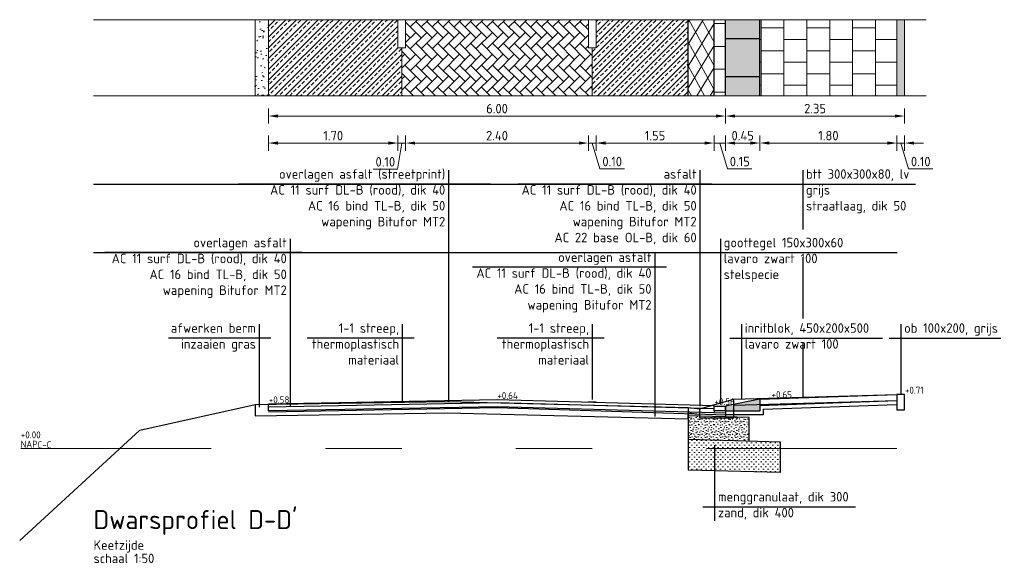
# Model space of a CAD drawing. Header units: metres. Extents: x 132493 to 134960, y 502695 to 503907.
# Tile 109 of 144: x 134066 to 134079, y 503027 to 503034. Entities that reach past the tile are written whole.
import ezdxf
from ezdxf.enums import TextEntityAlignment as Align

# ---------------------------------------------------------------- set-up
doc = ezdxf.new("R2010")
doc.units = ezdxf.units.M
doc.linetypes.add('AL-NAP_LIJN', pattern=[15.25, 12, -1.5, 0.25, -1.5])
doc.linetypes.add('AL-TEKENBLADGRENS', pattern=[11.5, 2.5, -1.5, 1, -1.5, 1, -1.5, 2.5])
doc.layers.get('Defpoints').update_dxf_attribs({"color": 3})
for name, color, linetype, lineweight in [('N-WE-BC-WAPENING-GD', 180, 'Continuous', 25), ('N-WE-GR-GRAS-A', 54, 'Continuous', 18), ('N-WE-GW-GROND_ZAND-AD', 7, 'Continuous', 18), ('N-WE-OG-ZONE_BELEMMERING_OBJECT-G', 7, 'Continuous', 25), ('N-WE-VH-KANTOPSLUITING_ELEMENT_INRITBAND-SD', 252, 'Continuous', 25), ('N-WE-VH-KANTOPSLUITING_OPSLUITBAND-SD', 7, 'Continuous', 25), ('N-WE-VH-VERHARDING-GD', 2, 'Continuous', 25), ('N-WE-VH-VERHARDING_ASFALT-A', 23, 'Continuous', 18), ('N-WE-VH-VERHARDING_FUNDERING-A', 252, 'Continuous', 18), ('N01-WE-VH-VERHARDING_ASFALT-A', 22, 'Continuous', 18), ('N01-WE-VH-VERHARDING_TEGEL_HALFST-A', 165, 'Continuous', 18), ('N03-WE-VH-VERHARDING_ASFALT-A', 12, 'Continuous', 18), ('X-XX-AL-AANPIJLING-GD', 7, 'Continuous', 25), ('X-XX-AL-AANPIJLING-T25', 7, 'Continuous', 25), ('X-XX-AL-NAP-G', 7, 'AL-NAP_LIJN', 18), ('X-XX-AL-PEILMAAT-SD', 7, 'Continuous', 25), ('X-XX-AL-PROFIELBALK-GD', 7, 'Continuous', 18), ('X-XX-AL-PROFIELBALK-M-50', 7, 'Continuous', 18), ('X-XX-AL-TEKST-T25-500', 7, 'Continuous', 25), ('X-XX-AL-VO_BEBOUWING-G', 7, 'Continuous', 25), ('X-XX-AL-VO_VERHARDING-A', 254, 'Continuous', 18), ('X-XX-AL-VO_VERHARDING-G', 252, 'Continuous', 25)]:
    doc.layers.add(name, color=color, linetype=linetype, lineweight=lineweight)
doc.styles.add('NLCS-ISO', font='NLCS-ISO.ttf')
doc.styles.add('NLCS-ISO-M50-T25', font='NLCS-ISO.ttf', dxfattribs={"height": 0.125})
doc.styles.add('NLCS_25_500', font='NLCS-ISO.ttf', dxfattribs={"height": 1.25})
doc.styles.add('NLCS_50_25', font='NLCS-ISO.ttf', dxfattribs={"height": 0.125})
doc.dimstyles.new('NLCS-M50-T25-PIJL_L2_H1', dxfattribs={"dimscale": 0.05, "dimtxt": 2.5, "dimasz": 2.5, "dimexe": 2, "dimexo": 2, "dimgap": 0.7, "dimtad": 1, "dimzin": 0, "dimdsep": 46, "dimtxsty": 'NLCS-ISO-M50-T25', "dimcen": 2.5, "dimdle": 2, "dimclrd": 256, "dimclre": 256, "dimclrt": 256, "dimadec": 1, "dimazin": 0, "dimtfac": 1, "dimtofl": 0, "dimtmove": 1, "dimatfit": 0, "dimfxl": 2, "dimfxlon": 1, "dimtfillclr": 256, "dimtolj": 1, "dimtzin": 0, "dimlwd": -1, "dimlwe": -1, "dimarcsym": 0})
pattern_1 = [(44.99999999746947, (133998.357505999, 503097.4493085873), (-0.07071067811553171, 0.07071067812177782), []), (44.99999999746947, (133998.417505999, 503097.4493085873), (-0.07071067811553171, 0.07071067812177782), [0.05, -0.025])]

# ---------------------------------------------------------------- blocks, each defined once
blk = doc.blocks.new('*D335')
at = {"layer": 'Defpoints', "color": 0, "transparency": 16777216}
for p in [(134069.4873592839, 503033.3918865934), (134075.4878015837, 503033.2417310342), (134069.4873592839, 503032.6272967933)]:
    blk.add_point(p, dxfattribs=at)
at = {"layer": 'X-XX-AL-PROFIELBALK-M-50', "transparency": 16777216}
for p, q in [((134069.4873592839, 503032.7272967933), (134069.4873592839, 503032.5272967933)), ((134075.4878015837, 503032.7272967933), (134075.4878015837, 503032.5272967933)), ((134075.3628015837, 503032.6272967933), (134069.6123592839, 503032.6272967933))]:
    blk.add_line(p, q, dxfattribs=at)
for points in [[(134069.6123592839, 503032.6481301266), (134069.6123592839, 503032.60646346), (134069.4873592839, 503032.6272967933)], [(134075.3628015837, 503032.6481301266), (134075.3628015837, 503032.60646346), (134075.4878015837, 503032.6272967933)]]:
    blk.add_solid(points, dxfattribs=at)
at = {"layer": 'X-XX-AL-PROFIELBALK-M-50', "transparency": 16777216, "insert": (134072.4875804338, 503032.7247967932), "char_height": 0.125, "attachment_point": 5, "style": 'NLCS-ISO-M50-T25'}
blk.add_mtext('\\A1;6.00', dxfattribs=at)
blk = doc.blocks.new('*D336')
at = {"layer": 'Defpoints', "color": 0, "transparency": 16777216}
for p in [(134069.4873592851, 503032.2726686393), (134069.4873592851, 503028.8158865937), (134071.187359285, 503028.877219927)]:
    blk.add_point(p, dxfattribs=at)
at = {"layer": 'X-XX-AL-PROFIELBALK-M-50', "transparency": 16777216}
for p, q in [((134069.4873592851, 503032.1726686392), (134069.4873592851, 503032.3726686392)), ((134071.187359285, 503032.1726686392), (134071.187359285, 503032.3726686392)), ((134071.062359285, 503032.2726686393), (134069.6123592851, 503032.2726686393))]:
    blk.add_line(p, q, dxfattribs=at)
for points in [[(134069.6123592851, 503032.2935019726), (134069.6123592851, 503032.2518353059), (134069.4873592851, 503032.2726686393)], [(134071.062359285, 503032.2935019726), (134071.062359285, 503032.2518353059), (134071.187359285, 503032.2726686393)]]:
    blk.add_solid(points, dxfattribs=at)
at = {"layer": 'X-XX-AL-PROFIELBALK-M-50', "transparency": 16777216, "insert": (134070.3373592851, 503032.3701686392), "char_height": 0.125, "attachment_point": 5, "style": 'NLCS-ISO-M50-T25'}
blk.add_mtext('\\A1;1.70', dxfattribs=at)
blk = doc.blocks.new('*D337')
at = {"layer": 'Defpoints', "color": 0, "transparency": 16777216}
for p in [(134071.2873592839, 503033.5237180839), (134073.6873592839, 503033.5237180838), (134071.2873592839, 503032.2726686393)]:
    blk.add_point(p, dxfattribs=at)
at = {"layer": 'X-XX-AL-PROFIELBALK-M-50', "transparency": 16777216}
for p, q in [((134071.2873592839, 503032.3726686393), (134071.2873592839, 503032.1726686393)), ((134073.6873592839, 503032.3726686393), (134073.6873592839, 503032.1726686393)), ((134073.5623592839, 503032.2726686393), (134071.4123592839, 503032.2726686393))]:
    blk.add_line(p, q, dxfattribs=at)
for points in [[(134071.4123592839, 503032.2935019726), (134071.4123592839, 503032.2518353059), (134071.2873592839, 503032.2726686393)], [(134073.5623592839, 503032.2935019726), (134073.5623592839, 503032.2518353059), (134073.6873592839, 503032.2726686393)]]:
    blk.add_solid(points, dxfattribs=at)
at = {"layer": 'X-XX-AL-PROFIELBALK-M-50', "transparency": 16777216, "insert": (134072.4873592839, 503032.3701686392), "char_height": 0.125, "attachment_point": 5, "style": 'NLCS-ISO-M50-T25'}
blk.add_mtext('\\A1;2.40', dxfattribs=at)
blk = doc.blocks.new('*D338')
at = {"layer": 'Defpoints', "color": 0, "transparency": 16777216}
for p in [(134073.7873592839, 503033.5237180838), (134075.3378015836, 503033.3918865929), (134073.7873592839, 503032.272668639)]:
    blk.add_point(p, dxfattribs=at)
at = {"layer": 'X-XX-AL-PROFIELBALK-M-50', "transparency": 16777216}
for p, q in [((134073.7873592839, 503032.3726686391), (134073.7873592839, 503032.172668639)), ((134075.3378015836, 503032.3726686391), (134075.3378015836, 503032.172668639)), ((134075.2128015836, 503032.272668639), (134073.9123592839, 503032.272668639))]:
    blk.add_line(p, q, dxfattribs=at)
for points in [[(134073.9123592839, 503032.2935019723), (134073.9123592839, 503032.2518353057), (134073.7873592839, 503032.272668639)], [(134075.2128015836, 503032.2935019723), (134075.2128015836, 503032.2518353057), (134075.3378015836, 503032.272668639)]]:
    blk.add_solid(points, dxfattribs=at)
at = {"layer": 'X-XX-AL-PROFIELBALK-M-50', "transparency": 16777216, "insert": (134074.5625804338, 503032.370168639), "char_height": 0.125, "attachment_point": 5, "style": 'NLCS-ISO-M50-T25'}
blk.add_mtext('\\A1;1.55', dxfattribs=at)
blk = doc.blocks.new('*D339')
at = {"layer": 'Defpoints', "color": 0, "transparency": 16777216}
for p in [(134073.6873592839, 503033.5237180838), (134073.7873592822, 503033.5237180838), (134073.6873592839, 503032.2726686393)]:
    blk.add_point(p, dxfattribs=at)
at = {"layer": 'X-XX-AL-PROFIELBALK-M-50', "transparency": 16777216}
for p, q in [((134073.6873592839, 503032.3726686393), (134073.6873592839, 503032.1726686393)), ((134073.7873592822, 503032.3726686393), (134073.7873592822, 503032.1726686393)), ((134073.5623592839, 503032.2726686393), (134073.4373592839, 503032.2726686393)), ((134073.7873592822, 503032.2726686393), (134073.6873592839, 503032.2726686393)), ((134073.737359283, 503032.2726686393), (134073.839359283, 503031.9326686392)), ((134073.9123592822, 503032.2726686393), (134074.0373592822, 503032.2726686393)), ((134073.839359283, 503031.9326686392), (134074.159359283, 503031.9326686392))]:
    blk.add_line(p, q, dxfattribs=at)
for points in [[(134073.5623592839, 503032.2935019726), (134073.5623592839, 503032.2518353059), (134073.6873592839, 503032.2726686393)], [(134073.9123592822, 503032.2935019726), (134073.9123592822, 503032.2518353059), (134073.7873592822, 503032.2726686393)]]:
    blk.add_solid(points, dxfattribs=at)
at = {"layer": 'X-XX-AL-PROFIELBALK-M-50', "transparency": 16777216, "insert": (134073.999359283, 503032.0301686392), "char_height": 0.125, "attachment_point": 5, "style": 'NLCS-ISO-M50-T25'}
blk.add_mtext('\\A1;0.10', dxfattribs=at)
blk = doc.blocks.new('*D340')
at = {"layer": 'Defpoints', "color": 0, "transparency": 16777216}
for p in [(134071.187359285, 503032.2726686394), (134071.187359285, 503028.877219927), (134071.2873592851, 503028.8798865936)]:
    blk.add_point(p, dxfattribs=at)
at = {"layer": 'X-XX-AL-PROFIELBALK-M-50', "transparency": 16777216}
for p, q in [((134071.187359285, 503032.1726686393), (134071.187359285, 503032.3726686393)), ((134071.2873592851, 503032.1726686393), (134071.2873592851, 503032.3726686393)), ((134071.062359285, 503032.2726686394), (134070.937359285, 503032.2726686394)), ((134071.2373592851, 503032.2726686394), (134071.181568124, 503031.9287161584)), ((134071.2873592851, 503032.2726686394), (134071.187359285, 503032.2726686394)), ((134071.4123592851, 503032.2726686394), (134071.5373592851, 503032.2726686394)), ((134071.181568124, 503031.9287161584), (134070.8615681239, 503031.9287161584))]:
    blk.add_line(p, q, dxfattribs=at)
for points in [[(134071.062359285, 503032.2935019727), (134071.062359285, 503032.2518353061), (134071.187359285, 503032.2726686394)], [(134071.4123592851, 503032.2935019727), (134071.4123592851, 503032.2518353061), (134071.2873592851, 503032.2726686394)]]:
    blk.add_solid(points, dxfattribs=at)
at = {"layer": 'X-XX-AL-PROFIELBALK-M-50', "transparency": 16777216, "insert": (134071.0215681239, 503032.0262161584), "char_height": 0.125, "attachment_point": 5, "style": 'NLCS-ISO-M50-T25'}
blk.add_mtext('\\A1;0.10', dxfattribs=at)
blk = doc.blocks.new('SAL-PEILMAAT_INFRACAD_R01-SOD')
at = {"insert": (-0.04588250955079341, 2.056831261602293), "char_height": 1.8, "attachment_point": 1, "style": 'NLCS-ISO'}
blk.add_mtext_dynamic_manual_height_columns('NAP', width=6.070894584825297, gutter_width=12.5, heights=[0], dxfattribs=at)
at = {"layer": 'Defpoints', "style": 'NLCS-ISO'}
for tag, p in [('...', (0.004759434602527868, 2.712461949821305)), ('REF', (4.381682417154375, 0.1124619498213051))]:
    blk.add_attdef(tag, p, '', height=1.8, dxfattribs=at)
blk = doc.blocks.new('SAL-PEILMAAT_INFRACAD_H01-SOD')
at = {"style": 'NLCS-ISO'}
blk.add_attdef('...', (0.09156334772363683, 0.2361660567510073), '', height=1.8, dxfattribs=at)
blk = doc.blocks.new('N-SVH-KANTOPSLUITING_OPSLUITBAND_100X200-D')
at = {"flags": 128}
blk.add_lwpolyline([(-0.09999999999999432, -0.1999999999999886), (0, -0.1999999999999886), (0, 0), (-0.09999999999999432, 0)], close=True, dxfattribs=at)
blk = doc.blocks.new('*D466')
at = {"layer": 'Defpoints', "color": 0, "transparency": 16777216}
for p in [(134075.3378015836, 503033.5237180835), (134075.4878015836, 503033.5237180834), (134075.3378015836, 503032.2726686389)]:
    blk.add_point(p, dxfattribs=at)
at = {"layer": 'X-XX-AL-PROFIELBALK-M-50', "transparency": 16777216}
for p, q in [((134075.3378015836, 503032.3726686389), (134075.3378015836, 503032.1726686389)), ((134075.4878015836, 503032.3726686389), (134075.4878015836, 503032.1726686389)), ((134075.2128015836, 503032.2726686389), (134075.0878015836, 503032.2726686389)), ((134075.4878015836, 503032.2726686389), (134075.3378015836, 503032.2726686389)), ((134075.4128015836, 503032.2726686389), (134075.5148015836, 503031.9326686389)), ((134075.6128015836, 503032.2726686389), (134075.7378015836, 503032.2726686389)), ((134075.5148015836, 503031.9326686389), (134075.8348015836, 503031.9326686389))]:
    blk.add_line(p, q, dxfattribs=at)
for points in [[(134075.2128015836, 503032.2935019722), (134075.2128015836, 503032.2518353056), (134075.3378015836, 503032.2726686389)], [(134075.6128015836, 503032.2935019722), (134075.6128015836, 503032.2518353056), (134075.4878015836, 503032.2726686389)]]:
    blk.add_solid(points, dxfattribs=at)
at = {"layer": 'X-XX-AL-PROFIELBALK-M-50', "transparency": 16777216, "insert": (134075.6748015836, 503032.0301686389), "char_height": 0.125, "attachment_point": 5, "style": 'NLCS-ISO-M50-T25'}
blk.add_mtext('\\A1;0.15', dxfattribs=at)
blk = doc.blocks.new('*D467')
at = {"layer": 'Defpoints', "color": 0, "transparency": 16777216}
for p in [(134077.8378015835, 503033.8918865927), (134075.4878015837, 503033.3918865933), (134075.4878015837, 503032.6272967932)]:
    blk.add_point(p, dxfattribs=at)
at = {"layer": 'X-XX-AL-PROFIELBALK-M-50', "transparency": 16777216}
for p, q in [((134075.4878015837, 503032.7272967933), (134075.4878015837, 503032.5272967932)), ((134077.8378015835, 503032.7272967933), (134077.8378015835, 503032.5272967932)), ((134077.7128015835, 503032.6272967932), (134075.6128015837, 503032.6272967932))]:
    blk.add_line(p, q, dxfattribs=at)
for points in [[(134075.6128015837, 503032.6481301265), (134075.6128015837, 503032.6064634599), (134075.4878015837, 503032.6272967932)], [(134077.7128015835, 503032.6481301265), (134077.7128015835, 503032.6064634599), (134077.8378015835, 503032.6272967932)]]:
    blk.add_solid(points, dxfattribs=at)
at = {"layer": 'X-XX-AL-PROFIELBALK-M-50', "transparency": 16777216, "insert": (134076.6628015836, 503032.7247967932), "char_height": 0.125, "attachment_point": 5, "style": 'NLCS-ISO-M50-T25'}
blk.add_mtext('\\A1;2.35', dxfattribs=at)
blk = doc.blocks.new('*D468')
at = {"layer": 'Defpoints', "color": 0, "transparency": 16777216}
for p in [(134075.4878015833, 503033.5237180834), (134075.9378015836, 503033.391886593), (134075.4878015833, 503032.2726686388)]:
    blk.add_point(p, dxfattribs=at)
at = {"layer": 'X-XX-AL-PROFIELBALK-M-50', "transparency": 16777216}
for p, q in [((134075.4878015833, 503032.3726686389), (134075.4878015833, 503032.1726686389)), ((134075.9378015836, 503032.3726686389), (134075.9378015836, 503032.1726686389)), ((134075.8128015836, 503032.2726686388), (134075.6128015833, 503032.2726686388))]:
    blk.add_line(p, q, dxfattribs=at)
for points in [[(134075.6128015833, 503032.2935019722), (134075.6128015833, 503032.2518353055), (134075.4878015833, 503032.2726686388)], [(134075.8128015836, 503032.2935019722), (134075.8128015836, 503032.2518353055), (134075.9378015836, 503032.2726686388)]]:
    blk.add_solid(points, dxfattribs=at)
at = {"layer": 'X-XX-AL-PROFIELBALK-M-50', "transparency": 16777216, "insert": (134075.7128015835, 503032.3701686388), "char_height": 0.125, "attachment_point": 5, "style": 'NLCS-ISO-M50-T25'}
blk.add_mtext('\\A1;0.45', dxfattribs=at)
blk = doc.blocks.new('*D469')
at = {"layer": 'Defpoints', "color": 0, "transparency": 16777216}
for p in [(134075.9378015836, 503033.391886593), (134077.7378015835, 503033.3918865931), (134075.9378015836, 503032.272668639)]:
    blk.add_point(p, dxfattribs=at)
at = {"layer": 'X-XX-AL-PROFIELBALK-M-50', "transparency": 16777216}
for p, q in [((134075.9378015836, 503032.372668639), (134075.9378015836, 503032.172668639)), ((134077.7378015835, 503032.372668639), (134077.7378015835, 503032.172668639)), ((134077.6128015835, 503032.272668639), (134076.0628015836, 503032.272668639))]:
    blk.add_line(p, q, dxfattribs=at)
for points in [[(134076.0628015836, 503032.2935019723), (134076.0628015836, 503032.2518353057), (134075.9378015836, 503032.272668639)], [(134077.6128015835, 503032.2935019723), (134077.6128015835, 503032.2518353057), (134077.7378015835, 503032.272668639)]]:
    blk.add_solid(points, dxfattribs=at)
at = {"layer": 'X-XX-AL-PROFIELBALK-M-50', "transparency": 16777216, "insert": (134076.8378015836, 503032.3701686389), "char_height": 0.125, "attachment_point": 5, "style": 'NLCS-ISO-M50-T25'}
blk.add_mtext('\\A1;1.80', dxfattribs=at)
blk = doc.blocks.new('*D470')
at = {"layer": 'Defpoints', "color": 0, "transparency": 16777216}
for p in [(134077.7378015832, 503033.5237180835), (134077.8378015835, 503033.5237180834), (134077.7378015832, 503032.272668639)]:
    blk.add_point(p, dxfattribs=at)
at = {"layer": 'X-XX-AL-PROFIELBALK-M-50', "transparency": 16777216}
for p, q in [((134077.7378015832, 503032.372668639), (134077.7378015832, 503032.172668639)), ((134077.8378015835, 503032.372668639), (134077.8378015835, 503032.172668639)), ((134077.6128015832, 503032.272668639), (134077.4878015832, 503032.272668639)), ((134077.8378015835, 503032.272668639), (134077.7378015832, 503032.272668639)), ((134077.7878015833, 503032.272668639), (134077.8898015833, 503031.9326686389)), ((134077.9628015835, 503032.272668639), (134078.0878015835, 503032.272668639)), ((134077.8898015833, 503031.9326686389), (134078.2098015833, 503031.9326686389))]:
    blk.add_line(p, q, dxfattribs=at)
for points in [[(134077.6128015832, 503032.2935019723), (134077.6128015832, 503032.2518353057), (134077.7378015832, 503032.272668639)], [(134077.9628015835, 503032.2935019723), (134077.9628015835, 503032.2518353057), (134077.8378015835, 503032.272668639)]]:
    blk.add_solid(points, dxfattribs=at)
at = {"layer": 'X-XX-AL-PROFIELBALK-M-50', "transparency": 16777216, "insert": (134078.0498015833, 503032.0301686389), "char_height": 0.125, "attachment_point": 5, "style": 'NLCS-ISO-M50-T25'}
blk.add_mtext('\\A1;0.10', dxfattribs=at)

msp = doc.modelspace()

# ---------------------------------------------------------------- hatches: boundary and pattern name
at = {"layer": 'N-WE-GR-GRAS-A', "transparency": 33554687}
h = msp.add_hatch(dxfattribs=at)
h.set_pattern_fill('AGR-GRAS_GAZON', color=256, scale=0.1, angle=-2.473722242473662e-09, style=0, pattern_type=2)
h.set_pattern_definition([(37.49999999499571, (133985.3851973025, 503083.9749917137), (-0.006299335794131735, 0.1926823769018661), [0, -0.152, 0, -0.17, 0, -0.1625]), (7.499999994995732, (133985.3851973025, 503083.9749917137), (0.1769776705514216, 0.2822146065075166), [0, -0.082, 0, -0.137, 0, -0.0525]), (327.4999999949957, (133985.2621973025, 503083.9749917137), (0.3114141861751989, 0.0005659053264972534), [0, -0.05, 0, -0.18, 0, -0.235]), (317.4999999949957, (133985.2621973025, 503083.9749917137), (0.3006126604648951, 0.0877675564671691), [0, -0.025, 0, -0.118, 0, -0.135]), (50.99999999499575, (133985.1311973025, 503084.3559917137), (-0.05040871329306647, 0.1757961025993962), [0.015, -0.20955]), (9.999999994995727, (133985.1311973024, 503083.5939917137), (0.0772886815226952, 0.1657460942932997), [0.015, -0.20955])])
h.paths.add_polyline_path([(134069.3148419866, 503033.8918865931), (134069.3148419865, 503032.8918865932), (134069.4873592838, 503032.8918865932), (134069.4873592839, 503033.8918865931)])
at = {"layer": 'N-WE-GW-GROND_ZAND-AD', "transparency": 33554559}
h = msp.add_hatch(dxfattribs=at)
h.set_pattern_fill('AGW-GROND_ZAND_CUNETZAND-SO', color=256, scale=0.05, pattern_type=2)
h.set_pattern_definition([(359.9999999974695, (133998.0158450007, 503097.4621501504), (0.03125000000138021, 0.03124999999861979), [0, -0.0625])])
h.paths.add_polyline_path([(134074.995748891, 503028.3809962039), (134076.2106469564, 503028.3485989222), (134076.2106469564, 503027.9485989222), (134074.9960153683, 503027.9809890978)])
at = {"layer": 'N-WE-VH-KANTOPSLUITING_ELEMENT_INRITBAND-SD'}
h = msp.add_hatch(color=8, dxfattribs=at)
edge = h.paths.add_edge_path()
edge.add_line((134075.9378015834, 503028.9146088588), (134075.9378015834, 503028.754608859))
edge.add_line((134075.9378015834, 503028.754608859), (134075.4873592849, 503028.754608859))
edge.add_line((134075.4873592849, 503028.754608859), (134075.487359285, 503028.8074957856))
edge.add_arc((134075.507359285, 503028.8074957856), 0.01999999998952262, 98.89585695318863, 180, ccw=False)
edge.add_line((134075.504266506, 503028.8272552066), (134075.9378015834, 503028.9146088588))
at = {"layer": 'N-WE-VH-VERHARDING_ASFALT-A', "transparency": 33554559}
h = msp.add_hatch(dxfattribs=at)
h.set_pattern_fill('AVH-ASFALT_LAAG1-D', color=11, scale=5, angle=178.5792081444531, pattern_type=2)
h.set_pattern_definition([(238.5792081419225, (133998.0158450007, 503097.4621501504), (0.1280042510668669, -0.07819790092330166), []), (298.5792081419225, (133998.0158450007, 503097.4621501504), (0.1317234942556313, 0.07175598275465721), [])])
h.paths.add_polyline_path([(134074.9957488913, 503032.8918865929), (134075.3378015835, 503032.891886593), (134075.3378015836, 503033.891886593), (134074.9957488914, 503033.891886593)])
at = {"layer": 'N-WE-VH-VERHARDING_FUNDERING-A', "transparency": 33554559}
h = msp.add_hatch(dxfattribs=at)
h.set_pattern_fill('AVH-FUNDERING_01', color=256, scale=0.2, pattern_type=2)
h.set_pattern_definition([(359.9999999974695, (133993.2230058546, 503097.8080283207), (8.833338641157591e-12, 0.2), [0, -0.2]), (359.9999999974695, (133993.2250058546, 503097.7380283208), (8.833338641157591e-12, 0.2), [0, -0.2]), (359.9999999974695, (133993.2310058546, 503097.8460283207), (8.833338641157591e-12, 0.2), [0, -0.2]), (338.1985999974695, (133993.1270058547, 503097.7840283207), (0.6000000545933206, -0.1999999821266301), [0.0215406, -1.0554924]), (216.8698999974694, (133993.1470058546, 503097.7760283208), (0.599999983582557, 0.4000000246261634), [0.01, -0.9900000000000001]), (130.6012999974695, (133993.1390058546, 503097.7700283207), (1.000000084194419, -1.199999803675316), [0.018439, -1.8254698]), (206.5650999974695, (133993.0730058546, 503097.7460283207), (-0.1999998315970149, -0.2000002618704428), [0.004472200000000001, -0.4427414]), (326.3098999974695, (133993.0690058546, 503097.7440283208), (0.3999999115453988, -0.200000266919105), [0.0072112, -0.7138992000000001]), (108.4348999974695, (133993.0750058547, 503097.7400283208), (-0.1999996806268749, 0.4000000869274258), [0.006324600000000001, -0.6261309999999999]), (224.9999999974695, (133993.2010058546, 503097.7260283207), (-8.833363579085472e-12, -0.2000000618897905), [0.0084852, -0.2743574]), (359.9999999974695, (133993.1950058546, 503097.7200283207), (0.2000000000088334, 0.1999999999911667), [0.012, -0.188]), (134.9999999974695, (133993.2070058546, 503097.7200283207), (-0.2000000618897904, 8.833341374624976e-12), [0.0084852, -0.2743574]), (251.5650999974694, (133993.1770058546, 503097.8540283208), (0.1999996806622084, 0.4000000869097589), [0.006324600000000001, -0.626131]), (359.9999999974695, (133993.1750058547, 503097.8480283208), (0.2000000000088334, 0.1999999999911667), [0.01, -0.19]), (143.1300999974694, (133993.1850058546, 503097.8480283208), (-0.5999999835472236, 0.4000000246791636), [0.01, -0.9900000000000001]), (213.6900999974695, (133993.0710058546, 503097.8560283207), (0.3999999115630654, 0.2000002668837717), [0.0072112, -0.7138992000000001]), (341.5650999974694, (133993.0650058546, 503097.8520283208), (-0.4000000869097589, 0.1999996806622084), [0.0126492, -0.6198064]), (126.8698999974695, (133993.0770058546, 503097.8480283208), (0.4000000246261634, -0.599999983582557), [0.01, -0.9900000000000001]), (359.9999999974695, (133993.1290058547, 503097.8480283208), (8.833338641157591e-12, 0.2), [0, -0.2]), (359.9999999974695, (133993.0750058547, 503097.7960283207), (8.833338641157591e-12, 0.2), [0, -0.2]), (359.9999999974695, (133993.1310058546, 503097.7220283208), (8.833338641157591e-12, 0.2), [0, -0.2]), (359.9999999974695, (133993.1850058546, 503097.7840283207), (8.833338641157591e-12, 0.2), [0, -0.2]), (359.9999999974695, (133993.1270058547, 503097.8180283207), (8.833338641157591e-12, 0.2), [0, -0.2]), (359.9999999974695, (133993.0830058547, 503097.8240283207), (8.833338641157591e-12, 0.2), [0, -0.2]), (359.9999999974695, (133993.1010058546, 503097.8120283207), (8.833338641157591e-12, 0.2), [0, -0.2]), (359.9999999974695, (133993.0930058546, 503097.7640283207), (8.833338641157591e-12, 0.2), [0, -0.2]), (359.9999999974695, (133993.0450058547, 503097.7720283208), (8.833338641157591e-12, 0.2), [0, -0.2]), (359.9999999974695, (133993.0470058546, 503097.8180283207), (8.833338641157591e-12, 0.2), [0, -0.2]), (359.9999999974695, (133993.0410058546, 503097.8620283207), (8.833338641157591e-12, 0.2), [0, -0.2]), (359.9999999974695, (133993.1030058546, 503097.8700283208), (8.833338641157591e-12, 0.2), [0, -0.2]), (359.9999999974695, (133993.1470058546, 503097.8780283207), (8.833338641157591e-12, 0.2), [0, -0.2]), (359.9999999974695, (133993.2170058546, 503097.8700283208), (8.833338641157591e-12, 0.2), [0, -0.2]), (359.9999999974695, (133993.1690058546, 503097.8080283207), (8.833338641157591e-12, 0.2), [0, -0.2]), (359.9999999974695, (133993.1490058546, 503097.8440283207), (8.833338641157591e-12, 0.2), [0, -0.2]), (359.9999999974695, (133993.1650058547, 503097.7480283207), (8.833338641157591e-12, 0.2), [0, -0.2]), (359.9999999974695, (133993.1050058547, 503097.7380283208), (8.833338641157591e-12, 0.2), [0, -0.2]), (359.9999999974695, (133993.1650058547, 503097.6940283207), (8.833338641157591e-12, 0.2), [0, -0.2]), (359.9999999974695, (133993.0990058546, 503097.7060283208), (8.833338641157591e-12, 0.2), [0, -0.2]), (359.9999999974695, (133993.0350058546, 503097.7000283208), (8.833338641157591e-12, 0.2), [0, -0.2]), (359.9999999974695, (133993.0590058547, 503097.6900283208), (8.833338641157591e-12, 0.2), [0, -0.2]), (359.9999999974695, (133993.0610058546, 503097.7180283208), (8.833338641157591e-12, 0.2), [0, -0.2]), (359.9999999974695, (133993.1950058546, 503097.6860283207), (8.833338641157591e-12, 0.2), [0, -0.2]), (359.9999999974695, (133993.2190058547, 503097.7680283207), (8.833338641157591e-12, 0.2), [0, -0.2]), (359.9999999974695, (133993.2090058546, 503097.8280283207), (8.833338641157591e-12, 0.2), [0, -0.2]), (359.9999999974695, (133993.1170058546, 503097.6840283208), (8.833338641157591e-12, 0.2), [0, -0.2])])
h.paths.add_polyline_path([(134074.9960153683, 503028.6909890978), (134075.7999545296, 503028.6695507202), (134075.7996880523, 503028.3595578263), (134074.995748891, 503028.3809962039)])
at = {"layer": 'N01-WE-VH-VERHARDING_ASFALT-A', "transparency": 33554559}
h = msp.add_hatch(dxfattribs=at)
h.set_pattern_fill('AVH-ASFALT_LAAG2-D', color=256, pattern_type=2)
h.set_pattern_definition(pattern_1)
h.paths.add_polyline_path([(134071.1873592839, 503033.8918865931), (134069.4873592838, 503033.8918865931), (134069.4873592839, 503032.8918865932), (134071.2373592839, 503032.8918865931), (134071.2373592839, 503033.5237180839), (134071.1873592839, 503033.5237180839)])
h = msp.add_hatch(dxfattribs=at)
h.set_pattern_fill('AVH-ASFALT_LAAG2-D', color=256, pattern_type=2)
h.set_pattern_definition(pattern_1)
h.paths.add_polyline_path([(134074.9957488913, 503032.8918865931), (134074.9957488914, 503033.8918865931), (134073.7873592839, 503033.891886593), (134073.7873592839, 503033.5237180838), (134073.7373592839, 503033.5237180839), (134073.7373592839, 503032.8918865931)])
at = {"layer": 'N01-WE-VH-VERHARDING_TEGEL_HALFST-A', "transparency": 33554636}
h = msp.add_hatch(dxfattribs=at)
h.set_pattern_fill('AVH-TEGEL_300X300_HALFST', color=256, angle=2.530551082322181e-09, pattern_type=2)
h.set_pattern_definition([(0, (134135.3542715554, 503097.6831066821), (0.3, 0.1499999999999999), [0.3, -0.3]), (90, (134135.3542715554, 503097.6831066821), (-0.3, 9.184850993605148e-17), [])])
h.paths.add_polyline_path([(134077.7378015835, 503032.891886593), (134077.7378015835, 503033.891886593), (134075.9378015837, 503033.8918865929), (134075.9378015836, 503032.891886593)])
at = {"layer": 'N03-WE-VH-VERHARDING_ASFALT-A', "transparency": 33554546}
h = msp.add_hatch(dxfattribs=at)
h.set_pattern_fill('AR-HBONE', color=256, scale=0.001, angle=90)
h.set_pattern_definition([(134.9999999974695, (133998.357505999, 503097.4493085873), (-0.1436840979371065, 6.346060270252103e-12), [0.3048, -0.1016]), (224.9999999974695, (133998.285663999, 503097.5211505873), (-0.1436840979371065, 6.346074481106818e-12), [0.3048, -0.1016])])
h.paths.add_polyline_path([(134071.2873592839, 503033.8918865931), (134073.6873592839, 503033.8918865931), (134073.6873592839, 503033.5237180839), (134073.7373592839, 503033.5237180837), (134073.7373592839, 503032.891886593), (134071.2373592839, 503032.8918865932), (134071.2373592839, 503033.5237180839), (134071.2873592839, 503033.5237180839)])
at = {"layer": 'X-XX-AL-VO_VERHARDING-A', "transparency": 33554559}
h = msp.add_hatch(color=256, dxfattribs=at)
h.dxf.hatch_style = 1
h.paths.add_polyline_path([(134075.9378015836, 503032.8918865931), (134075.9378015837, 503033.891886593), (134075.4878015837, 503033.8918865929), (134075.4878015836, 503032.891886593)])
h = msp.add_hatch(color=256, dxfattribs=at)
h.dxf.hatch_style = 1
h.paths.add_polyline_path([(134077.837801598, 503032.8918846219), (134077.8378015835, 503033.8918846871), (134077.7378015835, 503033.8918865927), (134077.7378015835, 503032.8918865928)])

# ---------------------------------------------------------------- linework, layer by layer
at = {"layer": 'Defpoints', "flags": 128}
for points in [[(134067.1911120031, 503031.7339210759), (134077.7404533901, 503031.7339210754)], [(134067.1911120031, 503030.8339210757), (134077.7404533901, 503030.8339210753)]]:
    msp.add_lwpolyline(points, dxfattribs=at)
at = {"layer": 'N-WE-BC-WAPENING-GD', "flags": 128}
msp.add_lwpolyline([(134075.4914688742, 503028.7027770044), (134072.4873592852, 503028.7968865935), (134069.4873592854, 503028.741565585)], dxfattribs=at)
at = {"layer": 'N-WE-OG-ZONE_BELEMMERING_OBJECT-G', "flags": 128}
msp.add_lwpolyline([(134074.9957488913, 503032.8918865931), (134074.9957488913, 503033.891886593)], dxfattribs=at)
at = {"layer": 'N-WE-VH-KANTOPSLUITING_ELEMENT_INRITBAND-SD', "flags": 128}
msp.add_lwpolyline([(134075.9378015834, 503028.9146088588), (134075.9378015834, 503028.754608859), (134075.4873592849, 503028.754608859), (134075.487359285, 503028.8074957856, -0.3694358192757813), (134075.504266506, 503028.8272552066)], format="xyb", close=True, dxfattribs=at)
at = {"layer": 'N-WE-VH-VERHARDING-GD', "flags": 128}
for points in [[(134075.9378015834, 503028.9094185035), (134077.7378015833, 503028.9718869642)], [(134069.3148419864, 503028.8418869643), (134069.4873592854, 503028.8458865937)], [(134075.3373592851, 503028.8218865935), (134072.4873592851, 503028.9018865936), (134069.4873592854, 503028.8458865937)], [(134075.3373592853, 503028.7818865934), (134072.4873592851, 503028.8618865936), (134069.4873592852, 503028.8058865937)], [(134069.4873592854, 503028.756565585), (134069.4873592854, 503028.756565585), (134069.4873592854, 503028.8458865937)], [(134075.4914688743, 503028.7277770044), (134072.4873592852, 503028.8118865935), (134069.4873592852, 503028.756565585)], [(134071.187359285, 503028.877219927), (134071.2873592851, 503028.8798865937)], [(134073.6873592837, 503028.8798865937), (134073.7873592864, 503028.8772199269)], [(134075.3373592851, 503028.8174957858), (134075.337359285, 503028.8218865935)], [(134075.9378015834, 503028.8294185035), (134077.7378015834, 503028.8918869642)], [(134075.9803794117, 503028.7808961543), (134077.7378015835, 503028.8418869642)], [(134074.995748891, 503028.7416562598), (134074.995748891, 503027.9809962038)], [(134075.7996880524, 503028.6695578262), (134074.9957488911, 503028.6909962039)], [(134075.3373592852, 503028.7574957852), (134075.3373592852, 503028.7318865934)], [(134075.4873592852, 503028.7546088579), (134075.4873592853, 503028.7278920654)], [(134075.9803794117, 503028.7808961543), (134075.9803794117, 503028.7046088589), (134075.4914688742, 503028.7046088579)], [(134075.4914688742, 503028.6777770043), (134075.4914688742, 503028.7277770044)], [(134075.7996880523, 503028.3595578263), (134075.7996880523, 503028.6695578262)], [(134076.2106469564, 503028.3485989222), (134074.995748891, 503028.3809962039)], [(134076.2106469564, 503027.9485989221), (134076.2106469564, 503028.3485989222)], [(134076.2106469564, 503027.9485989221), (134074.9957488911, 503027.9809962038)]]:
    msp.add_lwpolyline(points, dxfattribs=at)
msp.add_lwpolyline([(134075.3373592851, 503028.8174957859), (134075.4873592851, 503028.8174957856), (134075.4873592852, 503028.7574957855), (134075.3373592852, 503028.7574957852)], close=True, dxfattribs=at)
at = {"layer": 'X-XX-AL-AANPIJLING-GD', "flags": 128}
for points in [[(134071.8502354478, 503031.9173740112), (134071.8502354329, 503028.8834121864)], [(134075.1511622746, 503031.9173740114), (134075.1511622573, 503028.8171131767)], [(134076.5010151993, 503031.9173740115), (134076.501015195, 503031.1393513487)], [(134072.4024765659, 503031.7339210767), (134069.095603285, 503031.7339210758)], [(134075.3061601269, 503031.7339210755), (134072.7605365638, 503031.7339210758)], [(134076.346017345, 503031.7339210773), (134077.9811484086, 503031.733921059)], [(134069.7702895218, 503031.0173740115), (134069.7702895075, 503028.8230541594)], [(134075.42098709, 503031.0173740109), (134075.4209870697, 503028.8605497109)], [(134069.925287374, 503030.8339210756), (134067.3384150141, 503030.8339210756)], [(134074.5580103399, 503030.8255813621), (134074.5580103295, 503028.6851367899)], [(134075.2659892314, 503030.8339210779), (134077.1173095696, 503030.8339210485)], [(134076.5010151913, 503030.7737216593), (134076.5010151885, 503029.9704892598)], [(134074.7130081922, 503030.6421284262), (134072.1673846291, 503030.6421284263)], [(134069.3654668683, 503029.8953345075), (134069.3654668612, 503028.8054459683)], [(134071.2444333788, 503029.8953344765), (134071.2444333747, 503028.8780876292)], [(134073.7383947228, 503029.8953344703), (134073.7383947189, 503028.9057793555)], [(134075.6972188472, 503029.895334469), (134075.6972188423, 503028.9043995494)], [(134077.7895051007, 503029.8953344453), (134077.7895050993, 503028.9718869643)], [(134069.5204647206, 503029.7118815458), (134068.1730459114, 503029.7118815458)], [(134071.399431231, 503029.7118815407), (134069.9956851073, 503029.7118815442)], [(134073.8933925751, 503029.7118815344), (134072.4896464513, 503029.7118815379)], [(134075.5422209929, 503029.7118815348), (134077.5459860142, 503029.7118815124)], [(134077.6345072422, 503029.7118815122), (134079.10248081, 503029.7118814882)], [(134076.5010151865, 503029.658151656), (134076.5010151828, 503028.9320668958)], [(134075.346011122, 503027.3144895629), (134075.346011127, 503028.3054244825)], [(134075.1910132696, 503027.4979425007), (134077.1947782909, 503027.4979424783)]]:
    msp.add_lwpolyline(points, dxfattribs=at)
at = {"layer": 'X-XX-AL-NAP-G', "linetype": 'AL-TEKENBLADGRENS', "flags": 128}
msp.add_lwpolyline([(134066.2366697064, 503028.2618865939), (134077.7404533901, 503028.2618865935)], dxfattribs=at)
at = {"layer": 'X-XX-AL-PROFIELBALK-GD', "flags": 128}
for points in [[(134078.1213442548, 503033.891886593), (134067.1911120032, 503033.8918865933)], [(134069.3148419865, 503032.8918865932), (134069.3148419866, 503033.8918865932)], [(134069.4873592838, 503032.8918865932), (134069.4873592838, 503033.8918865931)], [(134071.1873592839, 503033.5237180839), (134071.1873592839, 503033.8918865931)], [(134071.2873592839, 503033.5237180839), (134071.2873592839, 503033.8918865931)], [(134073.6873592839, 503033.5237180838), (134073.6873592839, 503033.891886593)], [(134073.7873592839, 503033.5237180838), (134073.7873592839, 503033.891886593)], [(134075.3378015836, 503033.8417310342), (134075.4878015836, 503033.8417310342)], [(134077.7378015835, 503032.891886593), (134077.7378015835, 503033.891886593)], [(134077.8378015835, 503032.891886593), (134077.8378015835, 503033.8918865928)], [(134071.1873592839, 503033.5237180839), (134071.2873592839, 503033.5237180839)], [(134071.2373592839, 503033.5237180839), (134071.2373592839, 503032.8918865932)], [(134073.6873592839, 503033.5237180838), (134073.7873592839, 503033.5237180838)], [(134073.7373592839, 503033.5237180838), (134073.7373592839, 503032.8918865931)], [(134075.3378015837, 503033.5417310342), (134075.4878015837, 503033.5417310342)], [(134075.3378015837, 503033.2417310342), (134075.4878015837, 503033.2417310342)], [(134075.3378015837, 503032.9417310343), (134075.4878015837, 503032.9417310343)], [(134078.1213442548, 503032.891886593), (134067.1911120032, 503032.8918865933)]]:
    msp.add_lwpolyline(points, dxfattribs=at)
at = {"layer": 'X-XX-AL-VO_BEBOUWING-G', "flags": 128}
for points in [[(134075.3378015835, 503032.891886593), (134075.3378015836, 503033.891886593)], [(134075.4878015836, 503032.891886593), (134075.4878015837, 503033.891886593)], [(134075.9378015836, 503032.891886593), (134075.9378015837, 503033.891886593)], [(134075.4878015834, 503033.6444666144), (134075.9378015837, 503033.6444666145)], [(134075.4878015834, 503033.1444666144), (134075.9378015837, 503033.1444666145)]]:
    msp.add_lwpolyline(points, dxfattribs=at)
at = {"layer": 'X-XX-AL-VO_VERHARDING-G', "flags": 128}
for points in [[(134075.1479924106, 503028.7818869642), (134075.5931780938, 503028.9101661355), (134077.7378015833, 503028.9718869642)], [(134066.2215744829, 503027.0551087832), (134067.7988044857, 503028.5058149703), (134069.3148419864, 503028.8418869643)], [(134069.3148419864, 503028.8418869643), (134071.8310371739, 503028.8818869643), (134074.995748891, 503028.8018869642)], [(134069.3148419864, 503028.8418869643), (134069.3148419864, 503028.6918869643)], [(134074.995748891, 503028.8018869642), (134075.1479924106, 503028.7818869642)], [(134074.995748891, 503028.8018869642), (134074.9957488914, 503028.7318869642)], [(134075.5931780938, 503028.9101661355), (134075.5931780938, 503028.6601661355), (134075.147992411, 503028.6601661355), (134075.147992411, 503028.7118869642)], [(134075.5931780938, 503028.8301661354), (134075.593178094, 503028.8301661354), (134077.7378015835, 503028.8918869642)], [(134069.3148419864, 503028.6918869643), (134071.8310371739, 503028.7318869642), (134074.995748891, 503028.6518869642)], [(134074.9957488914, 503028.7318869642), (134075.147992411, 503028.7118869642)], [(134074.995748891, 503028.6518869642), (134074.9957488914, 503028.7318869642)], [(134075.147992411, 503028.7118869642), (134075.1479924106, 503028.7818869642)]]:
    msp.add_lwpolyline(points, dxfattribs=at)

# ---------------------------------------------------------------- block references
at = {"layer": 'N-WE-VH-KANTOPSLUITING_OPSLUITBAND-SD'}
msp.add_blockref('N-SVH-KANTOPSLUITING_OPSLUITBAND_100X200-D', (134077.8378015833, 503028.9718869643), dxfattribs=at)
at = {"layer": 'X-XX-AL-PEILMAAT-SD', "xscale": 0.05, "yscale": 0.05, "zscale": 0.05}
for name, p, values in [('SAL-PEILMAAT_INFRACAD_H01-SOD', (134077.8378015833, 503028.9718869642), {'...': '+0.71'}), ('SAL-PEILMAAT_INFRACAD_H01-SOD', (134069.4873592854, 503028.8458865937), {'...': '+0.58'}), ('SAL-PEILMAAT_INFRACAD_H01-SOD', (134072.4873592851, 503028.9018865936), {'...': '+0.64'}), ('SAL-PEILMAAT_INFRACAD_H01-SOD', (134075.3373592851, 503028.8218865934), {'...': '+0.56'}), ('SAL-PEILMAAT_INFRACAD_H01-SOD', (134076.0873592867, 503028.9146088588), {'...': '+0.65'}), ('SAL-PEILMAAT_INFRACAD_R01-SOD', (134066.2366697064, 503028.2618865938), {'...': '+0.00', 'REF': 'C-C'})]:
    msp.add_blockref(name, p, dxfattribs=at).add_auto_attribs(values)

# ---------------------------------------------------------------- texts
at = {"layer": 'X-XX-AL-AANPIJLING-T25', "char_height": 0.1249999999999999, "style": 'NLCS_50_25'}
for s, insert, width, attachment_point, rotation in [('  overlagen asfalt (streetprint)\\PAC 11 surf DL-B (rood), dik 40\\PAC 16 bind TL-B, dik 50\\Pwapening Bitufor MT2', (134071.8077781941, 503031.9287161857), 2.91950617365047, 3, 6.558103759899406e-07), (' asfalt \\PAC 11 surf DL-B (rood), dik 40\\PAC 16 bind TL-B, dik 50\\Pwapening Bitufor MT2\\PAC 22 base OL-B, dik 60', (134075.1087050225, 503031.9287161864), 2.348168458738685, 3, 1.336202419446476e-07), ('btt 300x300x80, lv\\Pgrijs\\Pstraatlaag, dik 50', (134076.5434724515, 503031.928716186), 1.870951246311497, 1, 359.9999992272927), ('overlagen asfalt\\PAC 11 surf DL-B (rood), dik 40\\PAC 16 bind TL-B, dik 50\\Pwapening Bitufor MT2', (134069.7278322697, 503031.0287161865), 2.742510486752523, 3, 1.3792315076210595e-07), ('goottegel 150x300x60\\Plavaro zwart 100\\Pstelspecie', (134075.4634443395, 503031.028716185), 1.987700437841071, 1, 359.99999878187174), ('overlagen asfalt\\PAC 11 surf DL-B (rood), dik 40\\PAC 16 bind TL-B, dik 50\\Pwapening Bitufor MT2', (134074.5155530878, 503030.836923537), 2.348168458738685, 3, 1.3792315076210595e-07), ('afwerken berm\\Pinzaaien gras', (134069.3230096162, 503029.9066766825), 1.893498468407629, 3, 1.3792315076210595e-07), ('1-1 streep,\\Pthermoplastisch\\Pmateriaal', (134071.2019761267, 503029.9066766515), 1.987700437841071, 3, 1.3531074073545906e-07), ('1-1 streep,\\Pthermoplastisch\\Pmateriaal', (134073.6959374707, 503029.9066766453), 1.987700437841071, 3, 1.380906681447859e-07), ('inritblok, 450x200x500\\Plavaro zwart 100', (134075.7396760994, 503029.9066766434), 1.870951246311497, 1, 359.9999992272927), ('ob 100x200, grijs', (134077.8319623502, 503029.9066766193), 1.598137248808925, 1, 359.99999878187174), ('menggranulaat, dik 300\\Pzand, dik 400', (134075.3884683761, 503027.6927376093), 2.051725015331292, 1, 359.9999992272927)]:
    msp.add_mtext(s, dxfattribs=dict(at, insert=insert, width=width, attachment_point=attachment_point, rotation=rotation))
at = {"layer": 'X-XX-AL-TEKST-T25-500', "color": 4, "style": 'NLCS_25_500'}
msp.add_text("Dwarsprofiel D-D'", height=0.25, dxfattribs=at).set_placement((134067.1911120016, 503027.329616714), align=Align.MIDDLE_LEFT)
at = {"layer": 'X-XX-AL-TEKST-T25-500', "style": 'NLCS_25_500'}
for s, p in [('Keetzijde', (134067.1911120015, 503026.9960997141)), ('schaal 1:50', (134067.1911120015, 503026.8210997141))]:
    msp.add_text(s, height=0.125, dxfattribs=at).set_placement(p, align=Align.MIDDLE_LEFT)

# ---------------------------------------------------------------- dimensions: what is measured, and where the dimension line sits
at = {"layer": 'X-XX-AL-PROFIELBALK-M-50'}
for base, p1, p2, picture, middle in [((134075.4878015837, 503032.6272967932), (134077.8378015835, 503033.8918865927), (134075.4878015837, 503033.3918865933), '*D467', (134076.6628015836, 503032.7247967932)), ((134071.2873592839, 503032.2726686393), (134073.6873592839, 503033.5237180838), (134071.2873592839, 503033.5237180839), '*D337', (134072.4873592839, 503032.3701686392)), ((134073.6873592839, 503032.2726686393), (134073.7873592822, 503033.5237180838), (134073.6873592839, 503033.5237180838), '*D339', (134073.874359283, 503032.0301686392)), ((134073.7873592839, 503032.272668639), (134075.3378015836, 503033.3918865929), (134073.7873592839, 503033.5237180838), '*D338', (134074.5625804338, 503032.370168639)), ((134075.3378015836, 503032.2726686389), (134075.4878015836, 503033.5237180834), (134075.3378015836, 503033.5237180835), '*D466', (134075.5498015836, 503032.0301686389)), ((134075.4878015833, 503032.2726686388), (134075.9378015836, 503033.391886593), (134075.4878015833, 503033.5237180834), '*D468', (134075.7128015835, 503032.3701686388)), ((134077.7378015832, 503032.272668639), (134077.8378015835, 503033.5237180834), (134077.7378015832, 503033.5237180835), '*D470', (134077.9248015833, 503032.0301686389)), ((134069.4873592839, 503032.6272967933), (134075.4878015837, 503033.2417310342), (134069.4873592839, 503033.3918865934), '*D335', (134072.4875804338, 503032.7247967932)), ((134075.9378015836, 503032.272668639), (134077.7378015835, 503033.3918865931), (134075.9378015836, 503033.391886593), '*D469', (134076.8378015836, 503032.3701686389)), ((134069.4873592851, 503032.2726686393), (134071.187359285, 503028.877219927), (134069.4873592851, 503028.8158865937), '*D336', (134070.3373592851, 503032.3701686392))]:
    dim = msp.add_linear_dim(base=base, p1=p1, p2=p2, angle=359.9999999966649, dimstyle='NLCS-M50-T25-PIJL_L2_H1', dxfattribs=at)
    dim.commit()
    dim.dimension.update_dxf_attribs({"geometry": picture, "text_midpoint": middle})
dim = msp.add_linear_dim(base=(134071.187359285, 503032.2726686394), p1=(134071.2873592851, 503028.8798865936), p2=(134071.187359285, 503028.877219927), angle=359.9999999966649, dimstyle='NLCS-M50-T25-PIJL_L2_H1', dxfattribs=at)
dim.commit()
dim.dimension.update_dxf_attribs({"geometry": '*D340', "text_midpoint": (134071.1465681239, 503031.9287161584), "dimtype": 160})

doc.saveas('drawing.dxf')
